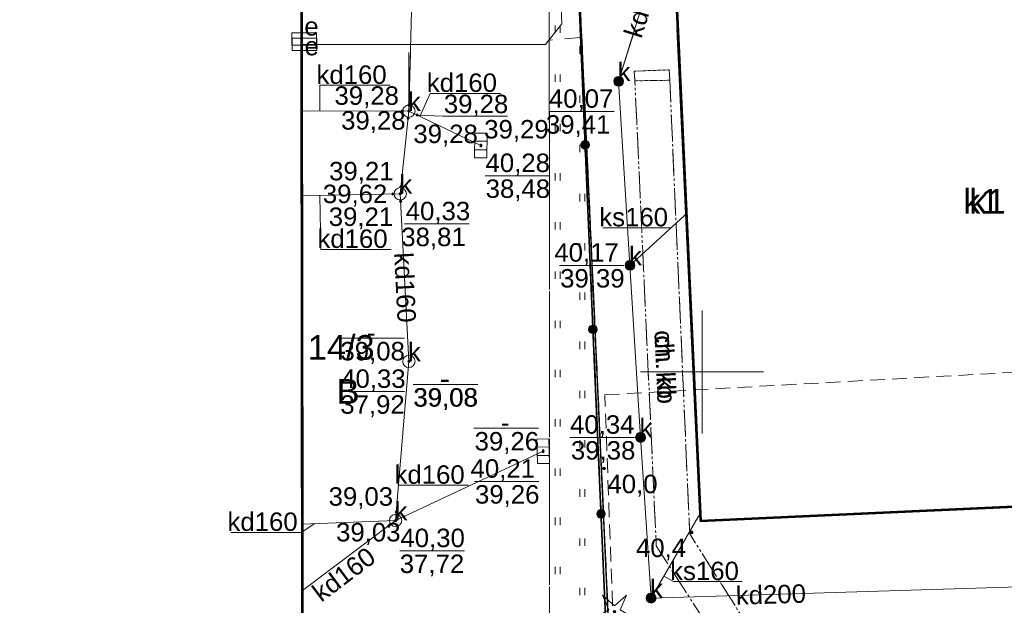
# Model space of a CAD drawing. Header units: millimetres. Extents: x 6503307 to 6504695, y 5886099 to 5887123.
# Tile 43 of 77: x 6504032 to 6504072, y 5886266 to 5886289. Entities that reach past the tile are written whole.
import ezdxf
from ezdxf.enums import TextEntityAlignment as Align

# ---------------------------------------------------------------- set-up
doc = ezdxf.new("R2010")
doc.units = ezdxf.units.MM
for name, pattern in [('2', [9, 6, -3]), ('BUUT04', [200000, 0, -100000, 0, -100000]), ('EGBU01', [2, 0.5, -0.5, 0.5, -0.5]), ('OTKC_A05', [1.5, 1, -0.5]), ('OTKJ_A05', [2, 1.5, -0.5]), ('OTKU_A05', [2, 1.5, -0.5]), ('OTZT_A05', [1.5, 1, -0.5])]:
    doc.linetypes.add(name, pattern=pattern)
for name, color, linetype, lineweight in [('Budynki EGiB', 18, 'Continuous', 0), ('Działki', 18, 'Continuous', 0), ('isa_V10520003E16E075_TUsr', 7, 'Continuous', 25), ('isa_V10520003E16E075_TUsr_19165818BF56C1D4', 5, 'OTKJ_A05', 25), ('Komunikacja (obszary)', 18, 'Continuous', 0), ('Krzyże', 18, 'Continuous', 0), ('Obiekty związane z budynkami EGiB (obszary)', 18, 'Continuous', 0), ('Ogrodzenia', 18, 'Continuous', 0), ('Pikiety', 18, 'Continuous', 0), ('Przewody elektroenergetyczne', 1, 'Continuous', 0), ('Urządzenia towarzyszące (linie)', 18, 'Continuous', 0), ('Zagospodarowanie terenu (obszary)', 18, 'Continuous', 0)]:
    doc.layers.add(name, color=color, linetype=linetype, lineweight=lineweight)
for name, color, linetype, lineweight, true_color in [('Przewody kanalizacyjne', 7, 'Continuous', 0, 0x803300), ('Punkty o określonej wysokości', 7, 'Continuous', 0, 0x803300), ('Urządzenia związane z siecią (punkty)', 7, 'Continuous', 0, 0x803300), ('Użytki gruntowe', 7, 'Continuous', 0, 0x008000), ('Zagospodarowanie terenu (punkty)', 7, 'Continuous', 0, 0x008000)]:
    doc.layers.add(name, color=color, linetype=linetype, lineweight=lineweight, true_color=true_color)
doc.styles.add('DOMYSLNA_CZCIONKA', font='arial.ttf')

# ---------------------------------------------------------------- blocks, each defined once
blk = doc.blocks.new('OTRN_P05')
at = {"layer": 'isa_V10520003E16E075_TUsr', "true_color": 0x0a0909}
h = blk.add_hatch(color=18, dxfattribs=at)
h.dxf.hatch_style = 1
h.paths.add_polyline_path([(0.09, 0, 1), (-0.09, 0, 1)])
at = {"layer": 'isa_V10520003E16E075_TUsr', "color": 18, "true_color": 0x0a0909}
blk.add_lwpolyline([(0.09, 0, 1), (-0.09, 0, 1)], format="xyb", close=True, dxfattribs=at)
at = {"layer": 'isa_V10520003E16E075_TUsr_19165818BF56C1D4', "color": 18, "true_color": 0x0a0909}
blk.add_circle((0, 0), 0.09, dxfattribs=at)
blk = doc.blocks.new('OTZG_P05')
at = {"linetype": 'ByBlock', "lineweight": 18, "true_color": 0x008000}
blk.add_hatch(color=96, dxfattribs=at).paths.add_polyline_path([(-0.1, 0, 1), (0.1, 0, 1)])
at = {"color": 96, "lineweight": 18, "true_color": 0x008000}
blk.add_lwpolyline([(-0.974, 1.341), (0, 0.48), (0.974, 1.341), (0.457, 0.148), (1.576, -0.512), (0.282, -0.389), (0, -1.658), (-0.282, -0.389), (-1.576, -0.512), (-0.457, 0.148), (-0.974, 1.341)], dxfattribs=at)
blk.add_circle((0, 0), 0.1, dxfattribs=at)
blk = doc.blocks.new('SUKK_P05')
at = {"color": 36, "linetype": 'Continuous', "lineweight": 18, "true_color": 0x803300}
for p, q in [((-1, 0.5), (-1, -0.5)), ((1, 0.5), (-1, 0.5)), ((-0.35, 0.5), (-0.35, -0.5)), ((0.35, 0.5), (0.35, -0.5)), ((1, -0.5), (1, 0.5)), ((-1, -0.5), (1, -0.5))]:
    blk.add_line(p, q, dxfattribs=at)
blk = doc.blocks.new('SUKS_P05')
at = {"color": 36, "linetype": 'Continuous', "lineweight": 18, "true_color": 0x803300}
blk.add_circle((0, 0), 0.5, dxfattribs=at)
blk = doc.blocks.new('SUES_P05')
at = {"color": 1, "linetype": 'Continuous', "lineweight": 18, "true_color": 0xff0000}
blk.add_lwpolyline([(-1, 0.5), (-1, -0.5), (1, -0.5), (1, 0.5)], close=True, dxfattribs=at)
blk = doc.blocks.new('SUKU_P05')
at = {"lineweight": 18, "true_color": 0x803300}
h = blk.add_hatch(color=36, dxfattribs=at)
h.dxf.hatch_style = 1
h.paths.add_polyline_path([(0.4, 0, 1), (-0.4, 0, 1)])
at = {"color": 36, "lineweight": 18, "true_color": 0x803300}
blk.add_circle((0, 0), 0.4, dxfattribs=at)
blk = doc.blocks.new('SUPS01_05')
at = {"lineweight": 18, "true_color": 0x803300}
h = blk.add_hatch(color=36, dxfattribs=at)
h.dxf.hatch_style = 1
h.paths.add_polyline_path([(-0.09, 0, 1), (0.09, 0, 1)])
at = {"color": 18, "lineweight": 18, "true_color": 0x0a0909}
blk.add_circle((0, 0), 0.09, dxfattribs=at)
blk = doc.blocks.new('OTOO_L05')
at = {"linetype": 'BUUT04', "lineweight": 18, "true_color": 0x000000}
h = blk.add_hatch(color=18, dxfattribs=at)
h.dxf.hatch_style = 1
h.paths.add_polyline_path([(-0.58, 0, 1), (0.58, 0, 1)])
at = {"color": 18, "true_color": 0x0a0909}
blk.add_circle((0, 0), 0.58, dxfattribs=at)

msp = doc.modelspace()

# ---------------------------------------------------------------- hatches: boundary and pattern name
at = {"layer": 'Zagospodarowanie terenu (obszary)'}
h = msp.add_hatch(dxfattribs=at)
h.set_pattern_fill('OTZT', color=0, scale=0.2, style=0, pattern_type=0)
h.set_pattern_definition([(90, (6504052.974, 5886222.027), (-2, 1e-16), [0.3, -1.7]), (90, (6504053.174, 5886222.027), (-2, 1e-16), [0.3, -1.7]), (90, (6504053.974, 5886220.877), (-2, 1e-16), [0.3, -1.7]), (90, (6504054.174, 5886220.877), (-2, 1e-16), [0.3, -1.7])])
h.paths.add_polyline_path([(6504054.87581, 5886225.09706), (6504054.89399, 5886224.65706), (6504054.96399, 5886222.47706), (6504052.89399, 5886222.37706), (6504052.87399, 5886220.87706), (6504057.98399, 5886221.57706), (6504058.04161, 5886221.58711), (6504057.87417, 5886225.09706), (6504056.41399, 5886255.74706), (6504055.98399, 5886255.73706), (6504055.85399, 5886258.31706), (6504056.32399, 5886258.36706), (6504054.87906, 5886291.65916), (6504054.65399, 5886297.17706), (6504054.37399, 5886296.94706), (6504053.71399, 5886296.97706), (6504053.74399, 5886280.93706), (6504053.74399, 5886260.87706), (6504053.75399, 5886248.40706), (6504053.78399, 5886241.71706), (6504053.78399, 5886234.91706), (6504053.83399, 5886233.72706), (6504054.07399, 5886232.78706), (6504054.58399, 5886232.15706)], flags=0)
h = msp.add_hatch(dxfattribs=at)
h.set_pattern_fill('OTZT', style=0)
h.set_pattern_definition([(90, (6504052.974, 5886222.027), (-2, 1e-16), [0.3, -1.7]), (90, (6504053.174, 5886222.027), (-2, 1e-16), [0.3, -1.7]), (90, (6504053.974, 5886220.877), (-2, 1e-16), [0.3, -1.7]), (90, (6504054.174, 5886220.877), (-2, 1e-16), [0.3, -1.7])])
h.paths.add_polyline_path([(6504056.32399, 5886258.36706), (6504055.00799, 5886288.68867), (6504053.72971, 5886288.57611), (6504053.74399, 5886280.93706), (6504053.74399, 5886260.87706), (6504053.75399, 5886248.40706), (6504053.77845, 5886242.95329), (6504057.0166, 5886243.09799), (6504056.41399, 5886255.74706), (6504055.98399, 5886255.73706), (6504055.85399, 5886258.31706)], flags=16)

# ---------------------------------------------------------------- linework, layer by layer
at = {"color": 5, "linetype": '2', "lineweight": 0, "ltscale": 0.1, "flags": 128}
msp.add_lwpolyline([(6504055.99399, 5886274.16706), (6504094.00399, 5886276.25706), (6504095.17399, 5886258.74706), (6504056.64399, 5886256.32706)], close=True, dxfattribs=at)
at = {"layer": 'Budynki EGiB', "color": 7, "linetype": 'Continuous', "lineweight": 53}
for p, q in [((6504058.95129, 5886289.0359), (6504059.88399, 5886269.04706)), ((6504043.70399, 5886260.13706), (6504043.6659, 5886287.68993)), ((6504059.88399, 5886269.04706), (6504084.20399, 5886270.15706))]:
    msp.add_line(p, q, dxfattribs=at)
at = {"layer": 'Budynki EGiB', "color": 7, "linetype": 'Continuous', "lineweight": 53, "flags": 128}
for points in [[(6503997.14399, 5886296.25706), (6503997.13399, 5886285.02706), (6503994.12399, 5886285.02706), (6503994.17399, 5886260.13706), (6504011.02399, 5886260.15706), (6504043.70399, 5886260.13706), (6504043.65396, 5886296.32137), (6503997.14399, 5886296.25706)], [(6504058.72399, 5886293.90706), (6504059.88399, 5886269.04706), (6504084.20399, 5886270.15706), (6504083.06399, 5886294.98706), (6504072.29438, 5886294.5092), (6504065.28394, 5886294.19814), (6504058.72399, 5886293.90706)]]:
    msp.add_lwpolyline(points, close=True, dxfattribs=at)
at = {"layer": 'Działki', "color": 7, "linetype": 'Continuous', "lineweight": 0}
for p, q in [((6504056.36399, 5886260.13706), (6504055.05726, 5886288.69301)), ((6504055.05726, 5886288.69301), (6504056.36399, 5886260.13706))]:
    msp.add_line(p, q, dxfattribs=at)
at = {"layer": 'Działki', "color": 0, "linetype": 'ByBlock', "lineweight": 25, "flags": 128}
msp.add_lwpolyline([(6503986.74399, 5886305.44706), (6503986.98399, 5886284.09706), (6503987.11399, 5886272.49706), (6503987.28399, 5886260.13706), (6504056.36399, 5886260.13706), (6504054.32399, 5886304.71706), (6503986.74399, 5886305.44706)], close=True, dxfattribs=at)
at = {"layer": 'Komunikacja (obszary)', "color": 7, "linetype": 'OTKU_A05', "lineweight": 0}
for p, q in [((6504053.74399, 5886280.93706), (6504053.72971, 5886288.57611)), ((6504053.74399, 5886260.87706), (6504053.74399, 5886280.93706))]:
    msp.add_line(p, q, dxfattribs=at)
at = {"layer": 'Komunikacja (obszary)', "color": 7, "linetype": 'OTKU_A05', "lineweight": 0, "flags": 128}
for points in [[(6503994.12746, 5886225.09706), (6503994.17399, 5886260.13706), (6503994.12399, 5886285.02706), (6503994.12399, 5886296.25706), (6503997.14399, 5886296.25706), (6504043.65396, 5886296.32137), (6504043.70399, 5886260.13706), (6504043.68537, 5886225.09706), (6504043.68399, 5886222.50706), (6504052.89399, 5886222.37706), (6504054.96399, 5886222.47706), (6504054.89399, 5886224.65706), (6504054.87581, 5886225.09706), (6504054.58399, 5886232.15706), (6504054.07399, 5886232.78706), (6504053.83399, 5886233.72706), (6504053.78399, 5886234.91706), (6504053.78399, 5886241.71706), (6504053.75399, 5886248.40706), (6504053.74399, 5886260.87706), (6504053.74399, 5886280.93706), (6504053.71399, 5886296.97706), (6504054.37399, 5886296.94706), (6504054.39399, 5886304.58706), (6504045.43399, 5886304.72706), (6504032.59399, 5886304.84706), (6504032.58399, 5886304.26706), (6504030.57399, 5886304.24706), (6504030.54399, 5886304.86706), (6504021.86399, 5886304.92706), (6504021.84399, 5886304.34706), (6504019.64399, 5886304.36706), (6504019.63399, 5886304.96706), (6503999.72399, 5886305.24706), (6503987.13399, 5886305.30706), (6503987.08403, 5886300.9504), (6503987.32399, 5886300.97706), (6503987.38399, 5886298.53706), (6503986.81399, 5886298.55706), (6503986.84485, 5886296.46511), (6503986.84718, 5886296.30723), (6503986.89399, 5886296.30706), (6503988.94399, 5886296.29706), (6503989.03399, 5886266.70706), (6503989.08399, 5886243.58706), (6503989.11849, 5886225.09706), (6503989.12399, 5886222.14706), (6503989.56399, 5886220.51706), (6503990.18399, 5886219.57706), (6503991.15399, 5886218.58706), (6503992.20399, 5886217.91706), (6503992.22399, 5886217.27706), (6503992.22399, 5886215.74706), (6503992.23509, 5886215.56147), (6503993.62676, 5886215.55435), (6503993.83415, 5886215.55329), (6503995.42976, 5886215.54512), (6504001.12667, 5886215.51594), (6504004.36507, 5886215.49936), (6504004.64773, 5886215.49791), (6504004.80724, 5886215.4971), (6504004.99425, 5886215.49899), (6504005.16216, 5886215.50079), (6504005.30671, 5886215.50234), (6504005.47605, 5886215.50415), (6504005.62271, 5886215.50572), (6504005.73187, 5886215.50689), (6504005.87077, 5886215.50837), (6504006.27883, 5886215.51274), (6504006.56264, 5886215.51578), (6504006.82943, 5886215.51864), (6504007.09973, 5886215.52153), (6504007.36578, 5886215.52438), (6504007.63609, 5886215.52727), (6504007.90217, 5886215.53012), (6504008.01283, 5886215.5313), (6504008.27814, 5886215.53414), (6504008.54276, 5886215.53698), (6504008.63221, 5886215.53794), (6504009.94605, 5886215.552), (6504010.26397, 5886222.49358), (6503994.12399, 5886222.48706), (6503994.12746, 5886225.09706)], [(6504054.32399, 5886304.71706), (6504056.36399, 5886260.13706), (6504058.21399, 5886219.79706), (6504058.38399, 5886215.16706), (6504108.71399, 5886220.35706), (6504102.90399, 5886304.31706), (6504054.32399, 5886304.71706)]]:
    msp.add_lwpolyline(points, close=True, dxfattribs=at)
at = {"layer": 'Komunikacja (obszary)', "color": 7, "linetype": 'OTKC_A05', "lineweight": 0, "ltscale": 0.1, "flags": 128}
for points in [[(6504057.18399, 5886287.31706), (6504057.21399, 5886286.92706), (6504058.63399, 5886286.94706), (6504058.61499, 5886287.37106)], [(6504060.52399, 5886264.24706), (6504062.06399, 5886264.37706), (6504059.44399, 5886268.51706), (6504058.63399, 5886286.94706), (6504057.21399, 5886286.92706), (6504058.08399, 5886268.03706)]]:
    msp.add_lwpolyline(points, close=True, dxfattribs=at)
at = {"layer": 'Komunikacja (obszary)', "color": 18, "linetype": 'OTKC_A05', "lineweight": 18, "true_color": 0x000000, "flags": 128}
msp.add_lwpolyline([(6504060.52399, 5886264.24706), (6504062.06399, 5886264.37706), (6504059.44399, 5886268.51706), (6504058.63399, 5886286.94706), (6504057.21399, 5886286.92706), (6504058.08399, 5886268.03706), (6504060.52399, 5886264.24706)], close=True, dxfattribs=at)
at = {"layer": 'Krzyże', "color": 18, "linetype": 'Continuous', "lineweight": 18, "true_color": 0x000000, "flags": 128}
for points in [[(6504059.94399, 5886272.59706), (6504059.94399, 5886277.59706)], [(6504057.44399, 5886275.09706), (6504062.44399, 5886275.09706)]]:
    msp.add_lwpolyline(points, dxfattribs=at)
at = {"layer": 'Krzyże', "color": 7, "linetype": 'Continuous', "lineweight": 13, "ltscale": 0.1, "flags": 128}
for points in [[(6504059.94399, 5886272.59706), (6504059.94399, 5886277.59706)], [(6504057.44399, 5886275.09706), (6504062.44399, 5886275.09706)]]:
    msp.add_lwpolyline(points, dxfattribs=at)
at = {"layer": 'Obiekty związane z budynkami EGiB (obszary)', "color": 18, "linetype": 'Continuous', "lineweight": 18, "true_color": 0x000000, "flags": 128}
msp.add_lwpolyline([(6504057.18399, 5886287.31706), (6504057.21399, 5886286.92706), (6504058.63399, 5886286.94706), (6504058.61499, 5886287.37106), (6504057.18399, 5886287.31706)], close=True, dxfattribs=at)
at = {"layer": 'Ogrodzenia', "color": 0, "linetype": 'Continuous', "lineweight": 35, "flags": 128}
msp.add_lwpolyline([(6504054.37863, 5886298.71706), (6504054.37399, 5886296.94706), (6504054.65399, 5886297.17706), (6504054.78399, 5886293.90706), (6504054.87906, 5886291.65916), (6504055.54399, 5886275.93706), (6504056.32399, 5886258.36706), (6504055.85399, 5886258.31706), (6504055.98399, 5886255.73706), (6504056.41399, 5886255.74706), (6504057.01399, 5886242.91706), (6504057.51399, 5886232.64706), (6504057.87417, 5886225.09706), (6504058.12299, 5886219.88106)], dxfattribs=at)
at = {"layer": 'Ogrodzenia', "color": 250, "linetype": 'Continuous', "lineweight": 30, "flags": 128}
msp.add_lwpolyline([(6504055.00471, 5886288.68838), (6504055.54399, 5886275.93706), (6504056.32399, 5886258.36706), (6504055.85399, 5886258.31706), (6504055.98399, 5886255.73706), (6504056.41399, 5886255.74706), (6504057.00556, 5886243.0975)], dxfattribs=at)
at = {"layer": 'Przewody elektroenergetyczne', "color": 1, "linetype": 'Continuous', "lineweight": 18, "true_color": 0xff0000, "flags": 128}
msp.add_lwpolyline([(6504043.66399, 5886288.40706), (6504053.57399, 5886288.39706), (6504054.24399, 5886289.24706), (6504053.82399, 5886299.64706), (6504045.44399, 5886304.12706), (6504021.17399, 5886304.57706)], dxfattribs=at)
at = {"layer": 'Przewody elektroenergetyczne', "color": 1, "linetype": 'Continuous', "lineweight": 0, "flags": 128}
msp.add_lwpolyline([(6504051.71763, 5886288.39894), (6504053.57399, 5886288.39706), (6504053.71404, 5886288.57473)], dxfattribs=at)
at = {"layer": 'Przewody kanalizacyjne', "color": 36, "linetype": 'Continuous', "lineweight": 18, "true_color": 0x803300, "flags": 128}
for points in [[(6504047.48399, 5886269.05706), (6504048.02399, 5886275.52706), (6504047.67399, 5886282.33706), (6504048.02399, 5886285.69706), (6504048.18399, 5886291.80706), (6504047.47399, 5886297.21706)], [(6504058.72399, 5886293.90706), (6504058.65399, 5886293.67706), (6504056.55399, 5886286.90706)], [(6504056.55399, 5886286.90706), (6504057.01399, 5886279.42706), (6504057.44399, 5886272.43706), (6504057.87399, 5886265.90706), (6504088.67399, 5886266.84706)], [(6504048.02399, 5886285.69706), (6504043.67399, 5886285.70706)], [(6504048.02399, 5886285.69706), (6504050.95399, 5886284.29706)], [(6504047.67399, 5886282.33706), (6504043.67399, 5886282.25706)], [(6504059.30399, 5886281.51706), (6504059.21399, 5886281.43706), (6504057.01399, 5886279.42706)], [(6504047.48399, 5886269.05706), (6504053.48399, 5886271.87706)], [(6504059.87399, 5886269.35706), (6504059.78399, 5886269.20706), (6504057.87399, 5886265.90706)], [(6504047.48399, 5886269.05706), (6504043.69399, 5886266.21706)], [(6504047.48399, 5886269.05706), (6504043.69399, 5886268.91706)]]:
    msp.add_lwpolyline(points, dxfattribs=at)
at = {"layer": 'Przewody kanalizacyjne', "color": 46, "linetype": 'Continuous', "lineweight": 0, "flags": 128}
for points in [[(6504057.16557, 5886288.87866), (6504056.55399, 5886286.90706)], [(6504047.48399, 5886269.05706), (6504048.02399, 5886275.52706), (6504047.67399, 5886282.33706), (6504048.02399, 5886285.69706), (6504048.08637, 5886288.07918)]]:
    msp.add_lwpolyline(points, dxfattribs=at)
at = {"layer": 'Przewody kanalizacyjne', "color": 46, "linetype": 'Continuous', "lineweight": 0, "ltscale": 0.1, "flags": 128}
for points in [[(6504056.55399, 5886286.90706), (6504057.01399, 5886279.42706), (6504057.44399, 5886272.43706), (6504057.87399, 5886265.90706), (6504088.67399, 5886266.84706)], [(6504048.02399, 5886285.69706), (6504043.67399, 5886285.70706)], [(6504048.02399, 5886285.69706), (6504050.95399, 5886284.29706)], [(6504047.67399, 5886282.33706), (6504043.67399, 5886282.25706)], [(6504059.30399, 5886281.51706), (6504059.21399, 5886281.43706), (6504057.01399, 5886279.42706)], [(6504047.48399, 5886269.05706), (6504053.48399, 5886271.87706)], [(6504059.87399, 5886269.35706), (6504059.78399, 5886269.20706), (6504057.87399, 5886265.90706)], [(6504047.48399, 5886269.05706), (6504043.69399, 5886268.91706)], [(6504047.48399, 5886269.05706), (6504043.69399, 5886266.21706)]]:
    msp.add_lwpolyline(points, dxfattribs=at)
at = {"layer": 'Przewody kanalizacyjne', "color": 250, "linetype": 'Continuous', "lineweight": 0, "ltscale": 0.1, "flags": 128}
for points in [[(6504044.40329, 5886285.70539), (6504044.40567, 5886286.74279), (6504047.26038, 5886286.74279)], [(6504048.47514, 5886285.4815), (6504048.89245, 5886286.41702), (6504051.74716, 5886286.41702)], [(6504044.40071, 5886282.2716), (6504044.44458, 5886280.07787), (6504047.29929, 5886280.07787)], [(6504055.90417, 5886280.95414), (6504058.70005, 5886280.95414), (6504058.6934, 5886280.96142)], [(6504047.57976, 5886270.49488), (6504050.43447, 5886270.49488), (6504050.45414, 5886270.45303)], [(6504040.78577, 5886268.58006), (6504043.64048, 5886268.58006), (6504044.19365, 5886268.93552)], [(6504058.39432, 5886266.80605), (6504058.7857, 5886266.57953), (6504061.58157, 5886266.57953)]]:
    msp.add_lwpolyline(points, dxfattribs=at)
at = {"layer": 'Przewody kanalizacyjne', "color": 18, "linetype": 'Continuous', "lineweight": 0, "true_color": 0x000000, "flags": 128}
for points in [[(6504055.90417, 5886280.95414), (6504058.70005, 5886280.95414), (6504058.6934, 5886280.96142)], [(6504047.57976, 5886270.49488), (6504050.43447, 5886270.49488), (6504050.45414, 5886270.45303)], [(6504040.78577, 5886268.58006), (6504043.64048, 5886268.58006), (6504044.19365, 5886268.93552)], [(6504058.39432, 5886266.80605), (6504058.7857, 5886266.57953), (6504061.58157, 5886266.57953)]]:
    msp.add_lwpolyline(points, dxfattribs=at)
at = {"layer": 'Punkty o określonej wysokości', "color": 46, "linetype": 'Continuous', "lineweight": 0, "flags": 128}
msp.add_lwpolyline([(6504048.02399, 5886288.07369), (6504048.02399, 5886285.69706)], dxfattribs=at)
at = {"layer": 'Punkty o określonej wysokości', "color": 36, "linetype": 'Continuous', "lineweight": 0, "true_color": 0x803300, "flags": 128}
for points in [[(6504053.75529, 5886285.67885), (6504056.37722, 5886285.67885)], [(6504048.35967, 5886285.53667), (6504049.40845, 5886285.48667), (6504052.03038, 5886285.48667)], [(6504051.13077, 5886283.06885), (6504053.7527, 5886283.06885)], [(6504047.85077, 5886281.10885), (6504050.4727, 5886281.10885)], [(6504054.14206, 5886279.42706), (6504056.76399, 5886279.42706)], [(6504045.22512, 5886276.46673), (6504047.84705, 5886276.46673)], [(6504048.20055, 5886274.58809), (6504050.82248, 5886274.58809)], [(6504045.22529, 5886274.29885), (6504047.84722, 5886274.29885)], [(6504050.66968, 5886272.80607), (6504053.29161, 5886272.80607)], [(6504054.57206, 5886272.43706), (6504057.19399, 5886272.43706)], [(6504050.68529, 5886270.64885), (6504053.30722, 5886270.64885)], [(6504047.66077, 5886267.82885), (6504050.2827, 5886267.82885)]]:
    msp.add_lwpolyline(points, dxfattribs=at)
at = {"layer": 'Punkty o określonej wysokości', "color": 46, "linetype": 'Continuous', "lineweight": 0, "ltscale": 0.1, "flags": 128}
for points in [[(6504053.75529, 5886285.67885), (6504056.37722, 5886285.67885)], [(6504048.35967, 5886285.53667), (6504049.40845, 5886285.48667), (6504052.03038, 5886285.48667)], [(6504051.13077, 5886283.06885), (6504053.7527, 5886283.06885)], [(6504047.85077, 5886281.10885), (6504050.4727, 5886281.10885)], [(6504054.14206, 5886279.42706), (6504056.76399, 5886279.42706)], [(6504045.22512, 5886276.46673), (6504047.84705, 5886276.46673)], [(6504048.20055, 5886274.58809), (6504050.82248, 5886274.58809)], [(6504045.22529, 5886274.29885), (6504047.84722, 5886274.29885)], [(6504050.66968, 5886272.80607), (6504053.29161, 5886272.80607)], [(6504054.57206, 5886272.43706), (6504057.19399, 5886272.43706)], [(6504050.68529, 5886270.64885), (6504053.30722, 5886270.64885)], [(6504047.66077, 5886267.82885), (6504050.2827, 5886267.82885)]]:
    msp.add_lwpolyline(points, dxfattribs=at)
at = {"layer": 'Urządzenia towarzyszące (linie)', "color": 18, "linetype": 'Continuous', "lineweight": 18, "true_color": 0x000000, "flags": 128}
msp.add_lwpolyline([(6504045.44399, 5886304.12706), (6504053.82399, 5886299.64706), (6504054.24399, 5886289.24706), (6504053.57399, 5886288.39706), (6504043.77399, 5886288.40706)], dxfattribs=at)
at = {"layer": 'Urządzenia towarzyszące (linie)', "color": 250, "linetype": 'Continuous', "lineweight": 0, "flags": 128}
msp.add_lwpolyline([(6504053.71404, 5886288.57473), (6504053.57399, 5886288.39706), (6504051.71787, 5886288.39896)], dxfattribs=at)
at = {"layer": 'Użytki gruntowe', "color": 96, "linetype": 'EGBU01', "lineweight": 0}
for p, q in [((6504056.36399, 5886260.13706), (6504055.05726, 5886288.69301)), ((6504055.05726, 5886288.69301), (6504056.36399, 5886260.13706))]:
    msp.add_line(p, q, dxfattribs=at)
at = {"layer": 'Użytki gruntowe', "color": 96, "linetype": 'EGBU01', "lineweight": 18, "true_color": 0x008000, "flags": 128}
for points in [[(6503986.74399, 5886305.44706), (6503986.98399, 5886284.09706), (6503987.11399, 5886272.49706), (6503987.28399, 5886260.13706), (6504056.36399, 5886260.13706), (6504054.32399, 5886304.71706), (6503990.46399, 5886305.40706), (6503986.74399, 5886305.44706)], [(6504054.32399, 5886304.71706), (6504056.36399, 5886260.13706), (6504058.21399, 5886219.79706), (6504058.38399, 5886215.16706), (6504108.71399, 5886220.35706), (6504102.90399, 5886304.31706), (6504054.32399, 5886304.71706)]]:
    msp.add_lwpolyline(points, close=True, dxfattribs=at)
at = {"layer": 'Zagospodarowanie terenu (obszary)', "color": 0, "linetype": 'OTZT_A05', "lineweight": 18, "flags": 128}
msp.add_lwpolyline([(6504054.87581, 5886225.09706), (6504054.89399, 5886224.65706), (6504054.96399, 5886222.47706), (6504052.89399, 5886222.37706), (6504052.87399, 5886220.87706), (6504057.98399, 5886221.57706), (6504058.04161, 5886221.58711), (6504057.87417, 5886225.09706), (6504056.41399, 5886255.74706), (6504055.98399, 5886255.73706), (6504055.85399, 5886258.31706), (6504056.32399, 5886258.36706), (6504054.87906, 5886291.65916), (6504054.65399, 5886297.17706), (6504054.37399, 5886296.94706), (6504053.71399, 5886296.97706), (6504053.74399, 5886280.93706), (6504053.74399, 5886260.87706), (6504053.75399, 5886248.40706), (6504053.78399, 5886241.71706), (6504053.78399, 5886234.91706), (6504053.83399, 5886233.72706), (6504054.07399, 5886232.78706), (6504054.58399, 5886232.15706), (6504054.87581, 5886225.09706)], close=True, dxfattribs=at)
at = {"layer": 'Zagospodarowanie terenu (obszary)', "color": 250, "linetype": 'OTZT_A05', "lineweight": 13, "flags": 128}
msp.add_lwpolyline([(6504056.32399, 5886258.36706), (6504055.00799, 5886288.68867), (6504053.72971, 5886288.57611), (6504053.74399, 5886280.93706), (6504053.74399, 5886260.87706), (6504053.75399, 5886248.40706), (6504053.77845, 5886242.95329), (6504057.0166, 5886243.09799), (6504056.41399, 5886255.74706), (6504055.98399, 5886255.73706), (6504055.85399, 5886258.31706)], close=True, dxfattribs=at)

# ---------------------------------------------------------------- block references
at = {"layer": 'Ogrodzenia', "color": 18, "true_color": 0x000000, "yscale": 0.3, "zscale": 0.3}
for p, xscale, rotation in [((6504055.18943, 5886284.32057), 0.3, 272.4217505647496), ((6504055.50634, 5886276.82727), 0.3, 272.4217505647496), ((6504055.8371, 5886269.33457), 0.2999999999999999, 272.5419114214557)]:
    msp.add_blockref('OTOO_L05', p, dxfattribs=dict(at, xscale=xscale, rotation=rotation))
at = {"layer": 'Ogrodzenia', "color": 250, "ltscale": 0.1, "xscale": 0.03, "yscale": 0.03, "zscale": 0.03}
for p, rotation in [((6504055.18943, 5886284.32057), 272.4217505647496), ((6504055.50634, 5886276.82727), 272.4217505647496), ((6504055.8371, 5886269.33457), 272.5419114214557)]:
    msp.add_blockref('OTOO_L05', p, dxfattribs=dict(at, rotation=rotation))
at = {"layer": 'Pikiety', "color": 18, "true_color": 0x000000, "xscale": 0.5, "yscale": 0.5, "zscale": 0.5}
for p in [(6504055.955, 5886271.17306), (6504059.519, 5886268.57906)]:
    msp.add_blockref('OTRN_P05', p, dxfattribs=at)
at = {"layer": 'Pikiety', "color": 250, "ltscale": 0.1, "xscale": 0.05, "yscale": 0.05, "zscale": 0.05}
for p in [(6504055.955, 5886271.17306), (6504059.519, 5886268.57906)]:
    msp.add_blockref('OTRN_P05', p, dxfattribs=at)
at = {"layer": 'Punkty o określonej wysokości', "color": 36, "true_color": 0x803300, "xscale": 0.5, "yscale": 0.5, "zscale": 0.5}
for p in [(6504056.55399, 5886286.90706), (6504047.7603, 5886285.69767), (6504048.02399, 5886285.69706), (6504048.03051, 5886285.94594), (6504047.99277, 5886285.39732), (6504048.35967, 5886285.53667), (6504050.95399, 5886284.29706), (6504047.70446, 5886282.62957), (6504047.36895, 5886282.33096), (6504047.67399, 5886282.33706), (6504047.68971, 5886282.03123), (6504057.01399, 5886279.42706), (6504048.02377, 5886275.52443), (6504048.02382, 5886275.53039), (6504048.02399, 5886275.52706), (6504057.44399, 5886272.43706), (6504053.48399, 5886271.87706), (6504047.5134, 5886269.40933), (6504047.81705, 5886269.2136), (6504047.21628, 5886268.85645), (6504047.48399, 5886269.05706), (6504057.87399, 5886265.90706)]:
    msp.add_blockref('SUPS01_05', p, dxfattribs=at)
at = {"layer": 'Punkty o określonej wysokości', "color": 46, "ltscale": 0.1, "xscale": 0.05, "yscale": 0.05, "zscale": 0.05}
for p in [(6504056.55399, 5886286.90706), (6504047.7603, 5886285.69767), (6504048.02399, 5886285.69706), (6504048.03051, 5886285.94594), (6504047.99277, 5886285.39732), (6504048.35967, 5886285.53667), (6504050.8834, 5886284.33079), (6504050.95399, 5886284.29706), (6504047.70446, 5886282.62957), (6504047.36895, 5886282.33096), (6504047.67399, 5886282.33706), (6504047.68971, 5886282.03123), (6504057.01399, 5886279.42706), (6504048.02377, 5886275.52443), (6504048.02382, 5886275.53039), (6504048.02399, 5886275.52706), (6504057.44399, 5886272.43706), (6504053.48399, 5886271.87706), (6504047.5134, 5886269.40933), (6504047.21628, 5886268.85645), (6504047.48399, 5886269.05706), (6504047.81705, 5886269.2136), (6504057.87399, 5886265.90706)]:
    msp.add_blockref('SUPS01_05', p, dxfattribs=at)
at = {"layer": 'Urządzenia związane z siecią (punkty)', "color": 1, "true_color": 0xff0000, "xscale": 0.5, "yscale": 0.5, "zscale": 0.5}
for p in [(6504043.76399, 5886288.62706), (6504043.77399, 5886288.40706)]:
    msp.add_blockref('SUES_P05', p, dxfattribs=at)
at = {"layer": 'Urządzenia związane z siecią (punkty)', "color": 36, "true_color": 0x803300, "xscale": 0.5, "yscale": 0.5, "zscale": 0.5}
for name, p in [('SUKU_P05', (6504056.55399, 5886286.90706)), ('SUKS_P05', (6504048.02399, 5886285.69706)), ('SUKS_P05', (6504047.67399, 5886282.33706)), ('SUKU_P05', (6504057.01399, 5886279.42706)), ('SUKS_P05', (6504048.02399, 5886275.52706)), ('SUKU_P05', (6504057.44399, 5886272.43706)), ('SUKS_P05', (6504047.48399, 5886269.05706)), ('SUKU_P05', (6504057.87399, 5886265.90706))]:
    msp.add_blockref(name, p, dxfattribs=at)
at = {"layer": 'Urządzenia związane z siecią (punkty)', "color": 46, "ltscale": 0.1, "xscale": 0.05, "yscale": 0.05, "zscale": 0.05}
for name, p in [('SUKU_P05', (6504056.55399, 5886286.90706)), ('SUKS_P05', (6504048.02399, 5886285.69706)), ('SUKS_P05', (6504047.67399, 5886282.33706)), ('SUKU_P05', (6504057.01399, 5886279.42706)), ('SUKS_P05', (6504048.02399, 5886275.52706)), ('SUKU_P05', (6504057.44399, 5886272.43706)), ('SUKS_P05', (6504047.48399, 5886269.05706)), ('SUKU_P05', (6504057.87399, 5886265.90706))]:
    msp.add_blockref(name, p, dxfattribs=at)
at = {"layer": 'Urządzenia związane z siecią (punkty)', "color": 36, "true_color": 0x803300, "yscale": 0.5, "zscale": 0.5}
for p, xscale, rotation in [((6504050.95399, 5886284.29706), 0.5, 269.38), ((6504053.48399, 5886271.87706), 0.4999999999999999, 271.5)]:
    msp.add_blockref('SUKK_P05', p, dxfattribs=dict(at, xscale=xscale, rotation=rotation))
at = {"layer": 'Urządzenia związane z siecią (punkty)', "color": 46, "ltscale": 0.1, "xscale": 0.05, "yscale": 0.05, "zscale": 0.05}
for p, rotation in [((6504050.95399, 5886284.29706), 269.38), ((6504053.48399, 5886271.87706), 271.5)]:
    msp.add_blockref('SUKK_P05', p, dxfattribs=dict(at, rotation=rotation))
at = {"layer": 'Zagospodarowanie terenu (punkty)', "color": 96, "true_color": 0x008000, "xscale": 0.5, "yscale": 0.5, "zscale": 0.5}
msp.add_blockref('OTZG_P05', (6504056.384, 5886265.35706), dxfattribs=at)

# ---------------------------------------------------------------- texts
at = {"layer": 'Budynki EGiB', "color": 7, "style": 'DOMYSLNA_CZCIONKA'}
msp.add_text('k1', height=1, dxfattribs=at).set_placement((6504071.30496, 5886282.02603), align=Align.MIDDLE_CENTER)
at = {"layer": 'Budynki EGiB', "color": 18, "true_color": 0x0a0909, "style": 'DOMYSLNA_CZCIONKA'}
msp.add_text('k1', height=1, dxfattribs=at).set_placement((6504071.55849, 5886282.02603), align=Align.MIDDLE_CENTER)
at = {"layer": 'Działki', "color": 7, "lineweight": 0, "style": 'DOMYSLNA_CZCIONKA'}
msp.add_text('14/3', height=1, dxfattribs=at).set_placement((6504045.27248, 5886276.09475), align=Align.MIDDLE_CENTER)
msp.add_text('14/3', height=1, dxfattribs=at).set_placement((6504045.27248, 5886276.09475), align=Align.MIDDLE_CENTER)
at = {"layer": 'Komunikacja (obszary)', "color": 7, "lineweight": 0, "style": 'DOMYSLNA_CZCIONKA'}
msp.add_text('ch. kb', height=0.75, rotation=272.481456, dxfattribs=at).set_placement((6504058.44236, 5886275.39858), align=Align.MIDDLE_CENTER)
at = {"layer": 'Komunikacja (obszary)', "color": 18, "true_color": 0x0a0909, "style": 'DOMYSLNA_CZCIONKA'}
msp.add_text('ch. kb', height=0.75, rotation=272.481456, dxfattribs=at).set_placement((6504058.45123, 5886275.19393), align=Align.MIDDLE_CENTER)
at = {"layer": 'Pikiety', "color": 250, "style": 'DOMYSLNA_CZCIONKA'}
for s, p in [('40,0', (6504057.11789, 5886270.54557)), ('40,4', (6504058.2773, 5886267.95157))]:
    msp.add_text(s, height=0.75, dxfattribs=at).set_placement(p, align=Align.MIDDLE_CENTER)
at = {"layer": 'Przewody kanalizacyjne', "color": 46, "lineweight": 0, "style": 'DOMYSLNA_CZCIONKA'}
for s, rotation, p in [('kd160', 72.766527, (6504057.54118, 5886290.08957)), ('kd160', 272.942128, (6504047.8698, 5886278.52714)), ('kd160', 36.845702, (6504045.3756, 5886266.87369)), ('kd200', 1.748095, (6504062.74437, 5886266.0557))]:
    msp.add_text(s, height=0.75, rotation=rotation, dxfattribs=at).set_placement(p, align=Align.MIDDLE_CENTER)
for s, p in [('kd160', (6504045.69291, 5886287.17572)), ('kd160', (6504050.17968, 5886286.84995)), ('ks160', (6504057.16485, 5886281.38707)), ('kd160', (6504045.73181, 5886280.5108)), ('kd160', (6504048.86699, 5886270.92781)), ('kd160', (6504042.07301, 5886269.01299)), ('ks160', (6504060.04638, 5886267.01246))]:
    msp.add_text(s, height=0.75, dxfattribs=at).set_placement(p, align=Align.MIDDLE_CENTER)
at = {"layer": 'Punkty o określonej wysokości', "color": 46, "style": 'DOMYSLNA_CZCIONKA'}
for s, p in [('39,28', (6504046.30796, 5886286.32516)), ('40,07', (6504055.02778, 5886286.20457)), ('39,28', (6504050.75482, 5886285.98739)), ('39,28', (6504046.57818, 5886285.31844)), ('39,29', (6504052.39767, 5886284.95829)), ('39,41', (6504054.90675, 5886285.15314)), ('39,28', (6504049.51592, 5886284.76983)), ('40,28', (6504052.45055, 5886283.59457)), ('39,21', (6504046.08972, 5886283.25707)), ('38,48', (6504052.45645, 5886282.54314)), ('39,62', (6504045.83451, 5886282.33096)), ('39,21', (6504046.07496, 5886281.40374)), ('40,33', (6504049.20598, 5886281.63457)), ('38,81', (6504049.02585, 5886280.58314)), ('40,17', (6504055.24921, 5886279.95278)), ('39,39', (6504055.48546, 5886278.90135)), ('-', (6504046.48861, 5886276.70058)), ('39,08', (6504046.5508, 5886275.94101)), ('40,33', (6504046.5805, 5886274.82457)), ('39,08', (6504049.52623, 5886274.06237)), ('-', (6504049.46405, 5886274.82194)), ('37,92', (6504046.54507, 5886273.77314)), ('40,34', (6504055.88887, 5886272.96278)), ('-', (6504051.93318, 5886273.03992)), ('39,26', (6504052.00718, 5886272.28036)), ('39,38', (6504055.92434, 5886271.91135)), ('40,21', (6504051.84265, 5886271.17457)), ('39,26', (6504052.02278, 5886270.12314)), ('39,03', (6504046.0699, 5886270.03683)), ('39,03', (6504046.37355, 5886268.5861)), ('40,30', (6504048.98938, 5886268.35457)), ('37,72', (6504048.96283, 5886267.30314))]:
    msp.add_text(s, height=0.75, dxfattribs=at).set_placement(p, align=Align.MIDDLE_CENTER)
at = {"layer": 'Punkty o określonej wysokości', "color": 36, "true_color": 0x803300, "style": 'DOMYSLNA_CZCIONKA'}
for s, p in [('39,08', (6504049.51152, 5886274.06237)), ('-', (6504049.51152, 5886274.82194))]:
    msp.add_text(s, height=0.75, dxfattribs=at).set_placement(p, align=Align.MIDDLE_CENTER)
at = {"layer": 'Urządzenia związane z siecią (punkty)', "color": 1, "true_color": 0xff0000, "style": 'DOMYSLNA_CZCIONKA'}
for p in [(6504044.06242, 5886289.13807), (6504044.07242, 5886288.33606)]:
    msp.add_text('e', height=0.75, dxfattribs=at).set_placement(p, align=Align.MIDDLE_CENTER)
at = {"layer": 'Urządzenia związane z siecią (punkty)', "color": 46, "style": 'DOMYSLNA_CZCIONKA'}
for p in [(6504056.77365, 5886287.28913), (6504048.24365, 5886286.07913), (6504047.89365, 5886282.71913), (6504057.23365, 5886279.80913), (6504048.24365, 5886275.90913), (6504057.66365, 5886272.81913), (6504047.70365, 5886269.43913), (6504058.09365, 5886266.28913)]:
    msp.add_text('k', height=0.75, dxfattribs=at).set_placement(p, align=Align.MIDDLE_CENTER)
at = {"layer": 'Użytki gruntowe', "color": 96, "lineweight": 0, "style": 'DOMYSLNA_CZCIONKA'}
msp.add_text('B', height=1, dxfattribs=at).set_placement((6504045.55038, 5886274.30825), align=Align.MIDDLE_CENTER)
msp.add_text('B', height=1, dxfattribs=at).set_placement((6504045.55038, 5886274.30825), align=Align.MIDDLE_CENTER)

doc.saveas('drawing.dxf')
